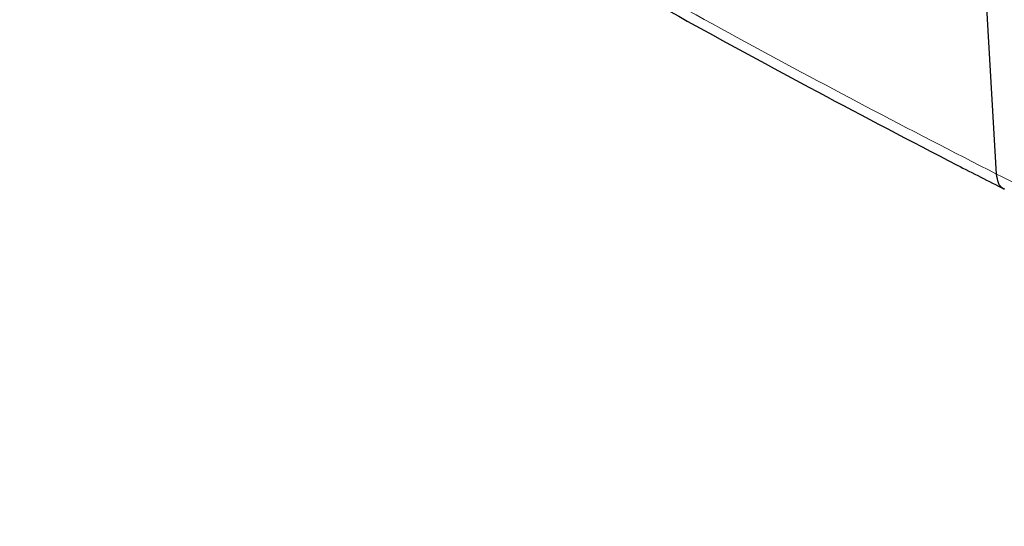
# Paper-space layout 'Blatt4' of a CAD drawing. Header units: millimetres. Extents: x 5 to 418, y 2 to 292.
# Tile 3 of 59: x 79 to 116, y 104 to 123. Entities that reach past the tile are written whole.
import ezdxf

# ---------------------------------------------------------------- set-up
doc = ezdxf.new("R2010")
doc.units = ezdxf.units.MM

psp = doc.layouts.new('Blatt4')

# ---------------------------------------------------------------- linework, layer by layer
at = {"color": 7, "linetype": 'Continuous', "lineweight": 25}
psp.add_line((115.695, 116.81), (115.695, 116.81), dxfattribs=at)
at = {"color": 7, "linetype": 'Continuous', "lineweight": 25, "flags": 128}
psp.add_lwpolyline([(115.695, 116.81), (115.358, 122.588), (115.05, 128.386), (114.771, 134.202), (114.523, 140.038), (114.304, 145.892), (114.114, 151.764), (113.955, 157.655), (113.825, 163.564)], dxfattribs=at)
at = {"color": 7, "linetype": 'Continuous', "lineweight": 18}
for points, knots in [([(79.234, 137.926), (80.27, 137.249), (83.547, 135.108), (89.203, 131.57), (97.058, 126.885), (105.853, 121.939), (112.42, 118.48), (115.695, 116.81), (115.695, 116.81)], [0, 0, 0, 0, 0.090904, 0.287602, 0.484428, 0.746618, 1, 1, 1, 1, 1]), ([(115.695, 116.81), (115.695, 116.81), (117.852, 115.756), (122.104, 113.587), (127.734, 110.465), (132.678, 107.514), (136.115, 105.335), (138.056, 104.039), (138.604, 103.673)], [0, 0, 0, 0, 0.000001, 0.261989, 0.525925, 0.724078, 0.922232, 1, 1, 1, 1])]:
    psp.add_open_spline(points, degree=3, knots=knots, dxfattribs=at)
at = {"color": 7, "linetype": 'Continuous', "lineweight": 25}
for points, knots in [([(79.515, 137.363), (80.946, 136.432), (83.999, 134.443), (88.735, 131.485), (93.704, 128.484), (98.715, 125.563), (103.815, 122.692), (108.982, 119.886), (113.051, 117.745), (115.394, 116.55), (115.982, 116.25)], [0, 0, 0, 0, 0.125337, 0.267448, 0.405124, 0.542904, 0.680747, 0.818531, 0.954495, 1, 1, 1, 1]), ([(115.99, 116.258), (115.97, 116.263), (115.869, 116.288), (115.749, 116.469), (115.713, 116.696), (115.695, 116.81)], [0, 0, 0, 0, 0.10434, 0.55217, 1, 1, 1, 1])]:
    psp.add_open_spline(points, degree=3, knots=knots, dxfattribs=at)

doc.saveas('drawing.dxf')
